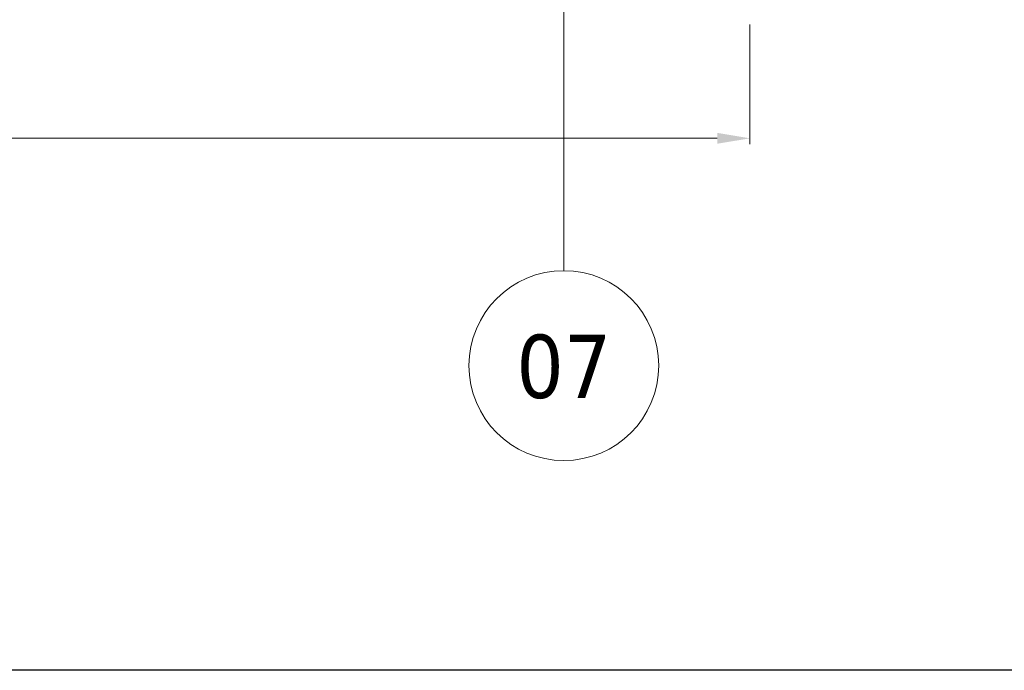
# Model space of a CAD drawing. Extents: x 50445 to 145605, y -10968 to 41989.
# Tile 57 of 256: x 56396 to 58989, y 20584 to 22298. Entities that reach past the tile are written whole.
import ezdxf

# ---------------------------------------------------------------- set-up
doc = ezdxf.new("R2010")
doc.units = 0
doc.header["$LTSCALE"] = 414.30304
doc.header["$MEASUREMENT"] = 0
doc.linetypes.add('stramien', pattern=[22.225, 12.7, -3.175, 3.175, -3.175])
doc.layers.get('0').update_dxf_attribs({"linetype": 'CONTINUOUS'})
doc.layers.get('Defpoints').update_dxf_attribs({"linetype": 'CONTINUOUS'})
doc.layers.add('LIJN18', color=30, linetype='CONTINUOUS', lineweight=18)
doc.layers.add('S-GRID', color=1, linetype='CONTINUOUS', lineweight=18)
doc.styles.add('Tahoma', font='tahoma.ttf', dxfattribs={"height": 333.256173})
doc.dimstyles.get("Standard").update_dxf_attribs({"dimtxt": 0.18, "dimasz": 0.18, "dimexe": 0.18, "dimexo": 0.0625, "dimgap": 0.09, "dimtad": 0, "dimtih": 1, "dimtoh": 1, "dimdec": 4, "dimzin": 0, "dimdsep": 46, "dimtxsty": 'Standard', "dimcen": 0.09, "dimadec": 0, "dimazin": 0, "dimtfac": 1, "dimtdec": 4, "dimtofl": 0, "dimtmove": 0, "dimatfit": 3, "dimfxl": 1, "dimtolj": 1, "dimtzin": 0, "dimarcsym": 0})

# ---------------------------------------------------------------- blocks, each defined once
blk = doc.blocks.new('*D513')
at = {"layer": 'Defpoints', "color": 0, "linetype": 'Continuous', "lineweight": 0, "transparency": 16777216}
for p in [(51438.9, 22298.8), (58318.9, 22299.8), (51438.9, 21985.4)]:
    blk.add_point(p, dxfattribs=at)
at = {"layer": 'LIJN18', "color": 0, "linetype": 'Continuous', "lineweight": 0, "transparency": 16777216}
for p, q in [((51438.9, 22283.8), (51438.9, 21970.4)), ((58318.9, 22284.8), (58318.9, 21970.4)), ((58232.9, 21985.4), (51524.9, 21985.4))]:
    blk.add_line(p, q, dxfattribs=at)
for points in [[(51524.9, 21999.8), (51524.9, 21971.1), (51438.9, 21985.4)], [(58232.9, 21999.8), (58232.9, 21971.1), (58318.9, 21985.4)]]:
    blk.add_solid(points, dxfattribs=at)
at = {"layer": 'LIJN18', "color": 0, "linetype": 'Continuous', "lineweight": 0, "transparency": 16777216, "insert": (54878.9, 22053.4), "char_height": 86, "attachment_point": 5}
blk.add_mtext('\\A1;6555', dxfattribs=at)
blk = doc.blocks.new('Grid - 5 mm-3639987-plotview doorsnede C C  -  1 op 100')
at = {"layer": 'S-GRID'}
blk.add_circle((4516.6, -11135), 500, dxfattribs=at)
for start, end in [(360, 180), (180, 360)]:
    blk.add_arc((4516.6, -11135), 500, start, end, dxfattribs=at)

msp = doc.modelspace()

# ---------------------------------------------------------------- linework, layer by layer
msp.add_lwpolyline([(50444.8, 20584.4), (50444.8, 30859.5), (65294.8, 30859.5), (65294.8, 20584.4)], close=True)
at = {"layer": 'S-GRID', "linetype": 'stramien'}
msp.add_line((57828.9, 21636.8), (57828.9, 22788.8), dxfattribs=at)

# ---------------------------------------------------------------- block references
at = {"layer": 'S-GRID', "xscale": 0.5, "yscale": 0.5, "zscale": 0.5}
msp.add_blockref('Grid - 5 mm-3639987-plotview doorsnede C C  -  1 op 100', (55570.6, 26954.3), dxfattribs=at)

# ---------------------------------------------------------------- dimensions: what is measured, and where the dimension line sits
at = {"layer": 'LIJN18', "linetype": 'Continuous', "lineweight": 0}
dim = msp.add_linear_dim(base=(51438.9, 21985.4), p1=(58318.9, 22299.8), p2=(51438.9, 22298.8), text='6555', dimstyle='Standard', override={"dimtxt": 86, "dimasz": 86, "dimexe": 15, "dimexo": 15, "dimgap": 25, "dimtad": 1, "dimdec": 0, "dimdsep": 0, "dimpost": '<>', "dimlwd": 0, "dimlwe": 0}, dxfattribs=at)
dim.commit()
dim.dimension.update_dxf_attribs({"geometry": '*D513', "text_midpoint": (54878.9, 22053.4)})

# ---------------------------------------------------------------- next in the draw order: texts
at = {"layer": 'S-GRID', "insert": (57828.9, 21468.3), "char_height": 166.63, "width": 302.385, "attachment_point": 2, "line_spacing_factor": 1.000232, "style": 'Tahoma', "bg_fill": 3, "box_fill_scale": 1.25, "bg_fill_color": 0, "bg_fill_transparency": 0}
msp.add_mtext('07', dxfattribs=at)

doc.saveas('drawing.dxf')
